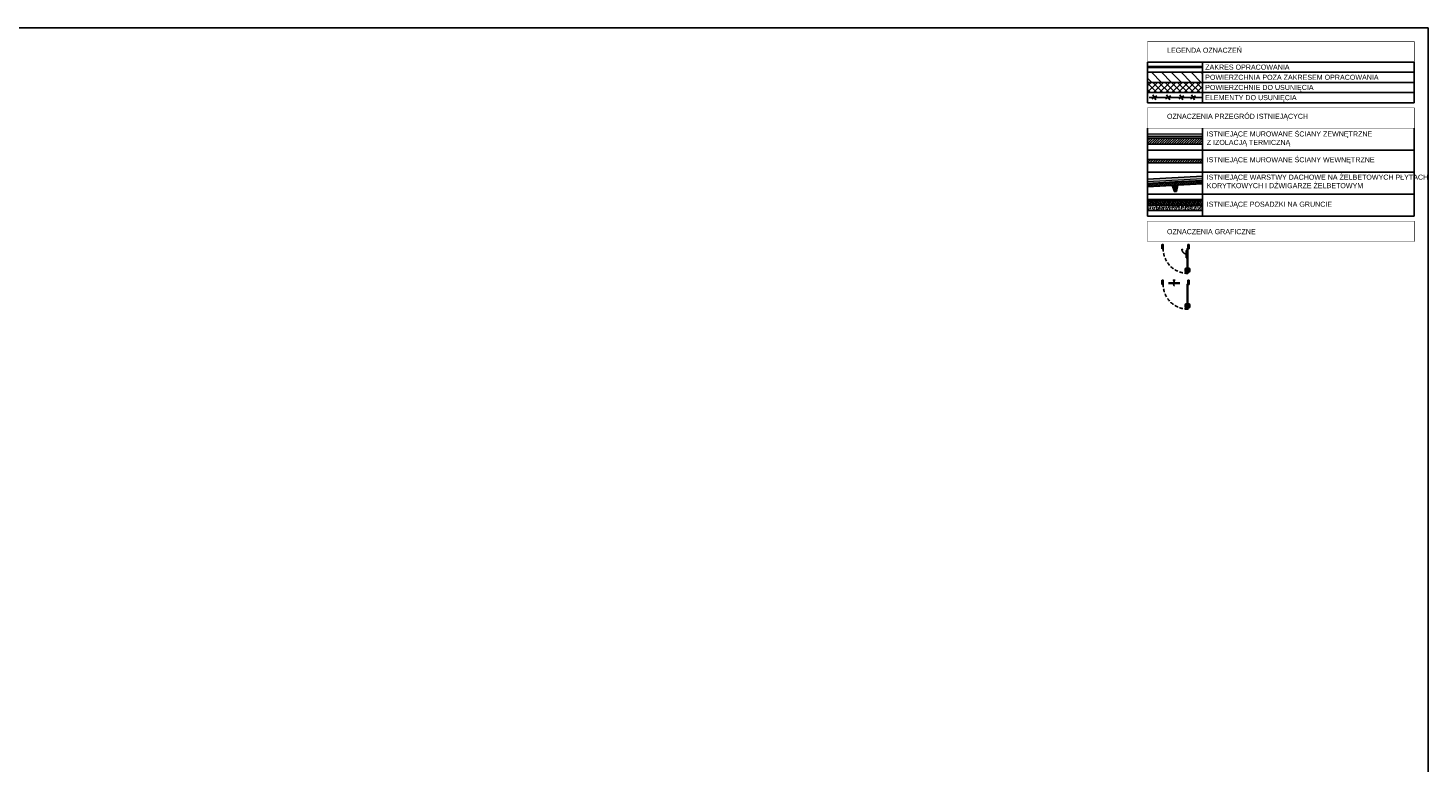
# Model space of a CAD drawing. Header units: millimetres. Extents: x 99331 to 130831, y -7610 to 25890.
# Tile 59 of 101: x 109740 to 114831, y 23220 to 25890. Entities that reach past the tile are written whole.
import ezdxf

# ---------------------------------------------------------------- set-up
doc = ezdxf.new("R2010")
doc.units = ezdxf.units.MM
doc.linetypes.add('DASHED', pattern=[0.75, 0.5, -0.25])
doc.linetypes.add('Kreska', pattern=[3, 1.5, -1.5])
doc.layers.get('DEFPOINTS').update_dxf_attribs({"lineweight": 9})
for name, color, linetype in [('_HSA_HATCH_WYPEŁNIENIA_PRZEGRÓD', 205, 'Continuous'), ('_HSA_IZOLACJE', 181, 'Continuous'), ('_HSA_OPIS', 43, 'Continuous'), ('_HSA_STOLARKA_WEWNĘTRZNA', 132, 'Continuous'), ('_HSA_ZAKRES_OPRACOWANIA', 213, 'Continuous'), ('_HSA_ŚCIANY_CIENKIE', 2, 'Continuous'), ('_HSA_ŚCIANY_DZIAŁOWE', 6, 'Continuous'), ('_HSA_ŚCIANY_KONSTRUKCYJNE', 3, 'Continuous'), ('_HSA_ŚCIANY_MUROWANE', 4, 'Continuous')]:
    doc.layers.add(name, color=color, linetype=linetype)
doc.layers.add('_HSA_IZOLACJA_TERMICZNA', color=2, linetype='Continuous', lineweight=5)
doc.layers.add('_HSA_POMOC_GRAFICZNE', color=7, linetype='Continuous', plot=False)
doc.layers.add('_HSA_WYBURZENIA', color=7, linetype='Continuous', true_color=0xdd0303)
doc.layers.add('_HSA_WYBURZENIA_01', color=7, linetype='Continuous', true_color=0xdd0303)
doc.layers.add('_HSA_ZAKRES_OPRACOWANIA_HATCH', color=31, linetype='Continuous', transparency=0.5)
doc.styles.add('ARIAL_100', font='Arial.ttf', dxfattribs={"width": 0.8, "height": 20})
doc.linetypes.add('BATTING', pattern='A,0.00254,-2.54,[134,ltypeshp.shx,S=2.54,R=0,X=-2.54,Y=0],-5.08,[134,ltypeshp.shx,S=2.54,R=180,X=2.54,Y=0],-2.54', length=10.16254)

# ---------------------------------------------------------------- blocks, each defined once
blk = doc.blocks.new('WYBURZENIA')
at = {"linetype": 'Continuous', "ltscale": 400}
for p, q in [((32.35, -19.92), (29.55, -20.98)), ((31.48, -21.85), (30.42, -19.05))]:
    blk.add_line(p, q, dxfattribs=at)
blk = doc.blocks.new('*U58')
for p, q in [((85.175, 73.86), (85.175, 82)), ((87.175, 73.86), (87.175, 82)), ((91.275, 85), (88.175, 85)), ((91.275, 83), (88.175, 83)), ((90.275, 72.86), (88.175, 72.86)), ((90.275, 70.86), (88.175, 70.86)), ((90.275, 70.86), (90.275, 72.86)), ((91.275, 86.25), (92.075, 86.25)), ((91.275, 81.75), (91.275, 86.25)), ((92.075, 81.75), (91.275, 81.75)), ((95.8, 86.25), (95, 86.25)), ((95, 81.75), (95.8, 81.75)), ((95.8, 81.75), (95.8, 86.25)), ((95.8, 85), (98.9, 85)), ((95.8, 83), (98.9, 83)), ((96.8, 70.86), (96.8, 72.86)), ((96.8, 72.86), (98.9, 72.86)), ((96.8, 70.86), (98.9, 70.86)), ((99.9, 73.86), (99.9, 82)), ((101.9, 73.86), (101.9, 82)), ((88.075, 33), (88.075, 7)), ((92.075, 33), (88.075, 33)), ((92.075, 7), (88.075, 7))]:
    blk.add_line(p, q)
at = {"linetype": 'DASHED'}
blk.add_line((72.275, 0), (77.225, 4.95), dxfattribs=at)
for points in [[(95, 0), (92.075, 0), (92.075, 90), (95, 90)], [(1, 0), (1, -15), (5, -15), (5, 0)], [(95, 0), (95, -15), (99, -15), (99, 0)]]:
    blk.add_lwpolyline(points, close=True)
for points in [[(0, 0), (0, -15)], [(100, 0), (100, -15)]]:
    blk.add_lwpolyline(points)
at = {"linetype": 'DASHED', "ltscale": 25}
blk.add_arc((95, 0), 90, 90, 180, dxfattribs=at)
for centre, radius, start, end in [((88.175, 82), 3, 90, 180), ((88.175, 73.86), 3, 180, 270), ((88.175, 82), 1, 90, 180), ((88.175, 73.86), 1, 180, 270), ((98.9, 82), 3, 0, 90), ((98.9, 82), 1, 0, 90), ((98.9, 73.86), 3, 270, 0), ((98.9, 73.86), 1, 270, 0)]:
    blk.add_arc(centre, radius, start, end)
at = {"linetype": 'DASHED', "ltscale": 0.5}
blk.add_arc((92.275, 0), 20, 90, 180, dxfattribs=at)
blk = doc.blocks.new('*U57')
for p, q in [((85.2, 73.9), (85.2, 82)), ((87.2, 73.9), (87.2, 82)), ((91.3, 85), (88.2, 85)), ((91.3, 83), (88.2, 83)), ((90.3, 72.9), (88.2, 72.9)), ((90.3, 70.9), (88.2, 70.9)), ((90.3, 70.9), (90.3, 72.9)), ((91.3, 86.2), (92.1, 86.2)), ((91.3, 81.7), (91.3, 86.2)), ((92.1, 81.7), (91.3, 81.7)), ((95.8, 86.2), (95, 86.2)), ((95, 81.7), (95.8, 81.7)), ((95.8, 81.7), (95.8, 86.2)), ((95.8, 85), (98.9, 85)), ((95.8, 83), (98.9, 83)), ((96.8, 70.9), (96.8, 72.9)), ((96.8, 72.9), (98.9, 72.9)), ((96.8, 70.9), (98.9, 70.9)), ((99.9, 73.9), (99.9, 82)), ((101.9, 73.9), (101.9, 82)), ((24, -4), (66, -4)), ((24, -6), (66, -6)), ((43.7, -11), (42.9, -16.4)), ((48.2, -15.2), (42.9, -16.4))]:
    blk.add_line(p, q)
for points in [[(95, 0), (92.1, 0), (92.1, 90), (95, 90)], [(1, 0), (1, -15), (5, -15), (5, 0)], [(95, 0), (95, -15), (99, -15), (99, 0)]]:
    blk.add_lwpolyline(points, close=True)
for points in [[(0, 0), (0, -15)], [(100, 0), (100, -15)]]:
    blk.add_lwpolyline(points)
at = {"linetype": 'DASHED', "ltscale": 25}
blk.add_arc((95, 0), 90, 90, 180, dxfattribs=at)
for centre, radius, start, end in [((88.2, 82), 3, 90, 180), ((88.2, 73.9), 3, 180, 270), ((88.2, 82), 1, 90, 180), ((88.2, 73.9), 1, 180, 270), ((98.9, 82), 3, 0, 90), ((98.9, 82), 1, 0, 90), ((98.9, 73.9), 3, 270, 0), ((98.9, 73.9), 1, 270, 0), ((52.8, -0.3), 9.79, 137.0478, 202.456), ((35.7, -9.7), 9.79, 317.0478, 22.456)]:
    blk.add_arc(centre, radius, start, end)
at = {"layer": 'DEFPOINTS'}
for p, q in [((49.4, -4.4), (50.6, -4.4)), ((50, -3.9), (50, -5))]:
    blk.add_line(p, q, dxfattribs=at)

msp = doc.modelspace()

# ---------------------------------------------------------------- hatches: boundary and pattern name
at = {"layer": '_HSA_HATCH_WYPEŁNIENIA_PRZEGRÓD', "true_color": 0x969696}
for points in [[(113811.33, 25504.9), (113811.33, 25467.51), (114011.33, 25467.51), (114011.33, 25504.9)], [(113811.33, 25412.33), (113811.33, 25400.33), (114011.33, 25400.33), (114011.33, 25412.33)], [(113811.33, 25339.85), (113811.33, 25312.84), (113901.11, 25317.76), (113908.85, 25295.15), (113916.84, 25295.58), (113922.07, 25318.9), (114011.33, 25323.8), (114011.33, 25350.82)], [(114011.33, 25226.21), (114011.33, 25266.21), (113811.33, 25266.21), (113811.33, 25226.21)]]:
    msp.add_hatch(color=252, dxfattribs=at).paths.add_polyline_path(points)
at = {"layer": '_HSA_HATCH_WYPEŁNIENIA_PRZEGRÓD'}
h = msp.add_hatch(dxfattribs=at)
h.set_pattern_fill('ANSI31', color=256, scale=2, style=0)
h.set_pattern_definition([(45, (46330.3613, -3503.175), (-4.49012806, 4.49012806), [])])
h.paths.add_polyline_path([(113811.33, 25489.9), (113811.33, 25467.51), (114011.33, 25467.51), (114011.33, 25489.9)])
h = msp.add_hatch(dxfattribs=at)
h.set_pattern_fill('ANSI31', color=256, scale=2, style=0)
h.set_pattern_definition([(45, (39451.875, -1857.3436), (-4.49012806, 4.49012806), [])])
h.paths.add_polyline_path([(113811.33, 25412.33), (113811.33, 25400.33), (114011.33, 25400.33), (114011.33, 25412.33)])
at = {"layer": '_HSA_HATCH_WYPEŁNIENIA_PRZEGRÓD', "ltscale": 10, "transparency": 33554687}
h = msp.add_hatch(dxfattribs=at)
h.set_pattern_fill('ANSI33', color=256, angle=1.96353)
h.set_pattern_definition([(46.9635, (113763.0725, 25287.1575), (-4.64134, 4.33364), []), (46.9635, (113767.56, 25287.311), (-4.64134, 4.33364), [3.175, -1.5875])])
h.paths.add_polyline_path([(113811.33, 25324.85), (113811.33, 25312.84), (113901.11, 25317.76), (113908.85, 25295.15), (113912.85, 25295.36), (113910.93, 25330.31)])
h = msp.add_hatch(dxfattribs=at)
h.set_pattern_fill('ANSI33', color=256, angle=1.96353)
h.set_pattern_definition([(46.9635, (113913.8463, 25295.4195), (-4.64134, 4.33364), []), (46.9635, (113918.334, 25295.5734), (-4.64134, 4.33364), [3.175, -1.5875])])
h.paths.add_polyline_path([(114011.33, 25323.8), (114011.33, 25335.81), (113910.93, 25330.31), (113912.85, 25295.36), (113916.84, 25295.58), (113922.07, 25318.9)])
at = {"layer": '_HSA_HATCH_WYPEŁNIENIA_PRZEGRÓD'}
h = msp.add_hatch(dxfattribs=at)
h.set_pattern_fill('ANSI31', color=256, style=0)
h.set_pattern_definition([(45, (83967.6924, 13450.694), (-2.24506403, 2.24506403), [])])
h.paths.add_polyline_path([(114011.33, 25261.21), (114011.33, 25266.21), (113811.33, 25266.21), (113811.33, 25261.21)])
h = msp.add_hatch(dxfattribs=at)
h.set_pattern_fill('MUDST', color=256, scale=0.5, angle=45, style=0)
h.set_pattern_definition([(45, (46831.5022, 20044.1002), (2.24506403, 6.73519209), [3.175, -3.175, 0, -3.175, 0, -3.175])])
h.paths.add_polyline_path([(114011.33, 25246.21), (114011.33, 25261.21), (113811.33, 25261.21), (113811.33, 25246.21)])
h = msp.add_hatch(dxfattribs=at)
h.set_pattern_fill('AR-SAND', color=256, scale=0.2, angle=45, style=0)
h.set_pattern_definition([(82.5, (83967.6924, 13450.694), (-7.147627, 6.6950698), [0, -7.7216, 0, -8.636, 0, -8.255]), (52.5, (83967.692, 13450.694), (-3.7802186, 16.494657), [0, -4.1656, 0, -6.9596, 0, -2.667]), (12.5, (83963.274, 13446.276), (11.1659965, 11.2066462), [0, -2.54, 0, -9.144, 0, -11.938]), (2.5, (83963.274, 13446.276), (7.645622, 13.9510156), [0, -1.27, 0, -5.9944, 0, -6.858])])
h.paths.add_polyline_path([(114011.33, 25226.21), (114011.33, 25246.21), (113811.33, 25246.21), (113811.33, 25226.21)])
at = {"layer": '_HSA_WYBURZENIA'}
h = msp.add_hatch(dxfattribs=at)
h.set_pattern_fill('ANSI37', color=256, scale=5, angle=-90)
h.set_pattern_definition([(315, (106486.117, 31689.902), (11.22532, 11.22532), []), (45, (106486.117, 31689.902), (-11.22532, 11.22532), [])])
h.paths.add_polyline_path([(114011.33, 25692.58), (113811.33, 25692.58), (113811.33, 25655.61), (114011.33, 25655.61)])
at = {"layer": '_HSA_ZAKRES_OPRACOWANIA_HATCH', "linetype": 'Continuous', "lineweight": 0}
h = msp.add_hatch(dxfattribs=at)
h.set_pattern_fill('ANSI31', color=256, scale=8, angle=90, style=0)
h.set_pattern_definition([(135, (104970.142, 42954.66), (-17.960512, -17.960512), [])])
h.paths.add_polyline_path([(114011.33, 25729.56), (113811.33, 25729.56), (113811.33, 25692.58), (114011.33, 25692.58)])

# ---------------------------------------------------------------- linework, layer by layer
at = {"layer": '_HSA_IZOLACJA_TERMICZNA'}
for p, q in [((113811.33, 25504.9), (114011.33, 25504.9)), ((113811.33, 25339.88), (114011.33, 25350.84))]:
    msp.add_line(p, q, dxfattribs=at)
at = {"layer": '_HSA_IZOLACJA_TERMICZNA', "color": 8, "linetype": 'BATTING', "ltscale": 0.7}
msp.add_line((113811.33, 25497.4), (114011.33, 25497.4), dxfattribs=at)
at = {"layer": '_HSA_IZOLACJA_TERMICZNA', "color": 8, "linetype": 'BATTING', "ltscale": 0.6}
msp.add_line((113811.33, 25332.37), (114011.33, 25343.32), dxfattribs=at)
at = {"layer": '_HSA_IZOLACJE', "linetype": 'Kreska', "ltscale": 5, "const_width": 1}
msp.add_lwpolyline([(113811.33, 25340.38), (114011.33, 25351.34)], dxfattribs=at)
at = {"layer": '_HSA_IZOLACJE'}
for points in [[(113811.33, 25340.88), (114011.33, 25351.84)], [(113811.33, 25339.88), (114011.33, 25350.84)]]:
    msp.add_lwpolyline(points, dxfattribs=at)
at = {"layer": '_HSA_OPIS'}
for p, q in [((113811.33, 25766.53), (114781.33, 25766.53)), ((113811.33, 25766.53), (114781.33, 25766.53)), ((113811.33, 25766.53), (113811.33, 25692.58)), ((114011.33, 25692.58), (114011.33, 25766.53)), ((114781.33, 25766.53), (114781.33, 25692.58)), ((113811.33, 25729.56), (114781.33, 25729.56)), ((113811.33, 25692.58), (113811.33, 25618.64)), ((113811.33, 25692.58), (114781.33, 25692.58)), ((114011.33, 25692.58), (114011.33, 25618.64)), ((114781.33, 25692.58), (114781.33, 25618.64)), ((113811.33, 25655.61), (114781.33, 25655.61)), ((113811.33, 25618.64), (114781.33, 25618.64)), ((113816.95, 25637.6), (114008.09, 25637.6)), ((113811.33, 25446.21), (114781.33, 25446.21)), ((113811.33, 25366.21), (114781.33, 25366.21)), ((113811.33, 25286.21), (114781.33, 25286.21)), ((113811.33, 25206.21), (114781.33, 25206.21))]:
    msp.add_line(p, q, dxfattribs=at)
at = {"layer": '_HSA_OPIS', "const_width": 1.85}
for points in [[(113811.33, 25840.48), (114781.33, 25840.48), (114781.33, 25766.53), (113811.33, 25766.53)], [(113811.33, 25600.15), (114781.33, 25600.15), (114781.33, 25526.21), (113811.33, 25526.21)], [(113811.33, 25187.72), (114781.33, 25187.72), (114781.33, 25113.77), (113811.33, 25113.77)]]:
    msp.add_lwpolyline(points, close=True, dxfattribs=at)
at = {"layer": '_HSA_OPIS'}
for points in [[(113811.33, 25526.21), (113811.33, 25206.21)], [(114011.33, 25526.21), (114011.33, 25206.21)], [(114781.33, 25206.21), (114781.33, 25526.21)]]:
    msp.add_lwpolyline(points, dxfattribs=at)
at = {"layer": '_HSA_POMOC_GRAFICZNE'}
msp.add_lwpolyline([(99331.33, 17890.48), (114831.33, 17890.48), (114831.33, 25890.48), (99331.33, 25890.48)], close=True, dxfattribs=at)
at = {"layer": '_HSA_ZAKRES_OPRACOWANIA', "linetype": 'DASHED', "ltscale": 60, "const_width": 10}
msp.add_lwpolyline([(113811.33, 25748.51), (114011.33, 25748.51)], dxfattribs=at)
at = {"layer": '_HSA_ŚCIANY_CIENKIE'}
for p, q in [((114011.33, 25266.21), (113811.33, 25266.21)), ((114011.33, 25261.21), (113811.33, 25261.21)), ((114011.33, 25246.21), (113811.33, 25246.21)), ((114011.33, 25226.21), (113811.33, 25226.21))]:
    msp.add_line(p, q, dxfattribs=at)
at = {"layer": '_HSA_ŚCIANY_DZIAŁOWE'}
for p, q in [((113811.33, 25412.33), (114011.33, 25412.33)), ((113811.33, 25400.33), (114011.33, 25400.33))]:
    msp.add_line(p, q, dxfattribs=at)
at = {"layer": '_HSA_ŚCIANY_KONSTRUKCYJNE'}
for points in [[(113811.33, 25312.84), (113901.11, 25317.76), (113908.85, 25295.15), (113912.85, 25295.36), (113910.93, 25330.31), (113811.33, 25324.85)], [(114011.33, 25335.81), (113910.93, 25330.31), (113912.85, 25295.36), (113916.84, 25295.58)], [(113916.84, 25295.58), (113922.07, 25318.9), (114011.33, 25323.8)]]:
    msp.add_lwpolyline(points, dxfattribs=at)
at = {"layer": '_HSA_ŚCIANY_MUROWANE'}
msp.add_line((113811.33, 25489.9), (114011.33, 25489.9), dxfattribs=at)
at = {"layer": '_HSA_ŚCIANY_MUROWANE', "ltscale": 0.07}
msp.add_line((114011.33, 25467.51), (113811.33, 25467.51), dxfattribs=at)

# ---------------------------------------------------------------- block references
at = {"layer": '_HSA_STOLARKA_WEWNĘTRZNA', "xscale": -1, "rotation": 180}
for name, p in [('*U58', (113863.23, 25087.49)), ('*U57', (113863.23, 24957.49))]:
    msp.add_blockref(name, p, dxfattribs=at)
at = {"layer": '_HSA_WYBURZENIA_01', "xscale": 7.199999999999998, "yscale": 7.199999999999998, "zscale": 7.199999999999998, "rotation": 99.9375710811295}
for p in [(113729.73, 25392.87), (113779.7, 25392.87), (113827.91, 25392.87), (113869.74, 25392.87)]:
    msp.add_blockref('WYBURZENIA', p, dxfattribs=at)

# ---------------------------------------------------------------- texts
at = {"layer": '_HSA_OPIS', "char_height": 18.4865, "attachment_point": 1, "line_spacing_factor": 0.85, "style": 'ARIAL_100'}
for s, insert in [('LEGENDA OZNACZEŃ', (113882.05, 25818.76)), ('OZNACZENIA PRZEGRÓD ISTNIEJĄCYCH', (113882.05, 25578.44)), ('OZNACZENIA GRAFICZNE', (113882.05, 25158.75))]:
    msp.add_mtext_dynamic_manual_height_columns(s, width=684.6149, gutter_width=4500.43, heights=[0], dxfattribs=dict(at, insert=insert))
at = {"layer": '_HSA_OPIS', "char_height": 18.4865, "attachment_point": 1, "style": 'ARIAL_100'}
for s, insert in [('ZAKRES OPRACOWANIA', (114021.07, 25757.35)), ('POWIERZCHNIA POZA ZAKRESEM OPRACOWANIA', (114021.07, 25720.38)), ('POWIERZCHNIE DO USUNIĘCIA', (114021.03, 25683.41)), ('ELEMENTY DO USUNIĘCIA', (114021.03, 25646.43))]:
    msp.add_mtext_dynamic_manual_height_columns(s, width=670.28, gutter_width=4500.43, heights=[0], dxfattribs=dict(at, insert=insert))
for s, insert, width in [('ISTNIEJĄCE MUROWANE ŚCIANY ZEWNĘTRZNE\\PZ IZOLACJĄ TERMICZNĄ', (114026.67, 25514.21), 594.6568), ('ISTNIEJĄCE MUROWANE ŚCIANY WEWNĘTRZNE ', (114026.67, 25420.45), 603.1048), ('ISTNIEJĄCE WARSTWY DACHOWE NA ŻELBETOWYCH PŁYTACH KORYTKOWYCH I DŹWIGARZE ŻELBETOWYM', (114026.67, 25357.02), 763.1048), ('ISTNIEJĄCE POSADZKI NA GRUNCIE', (114026.67, 25258.58), 603.1048)]:
    msp.add_mtext(s, dxfattribs=dict(at, insert=insert, width=width))

doc.saveas('drawing.dxf')
